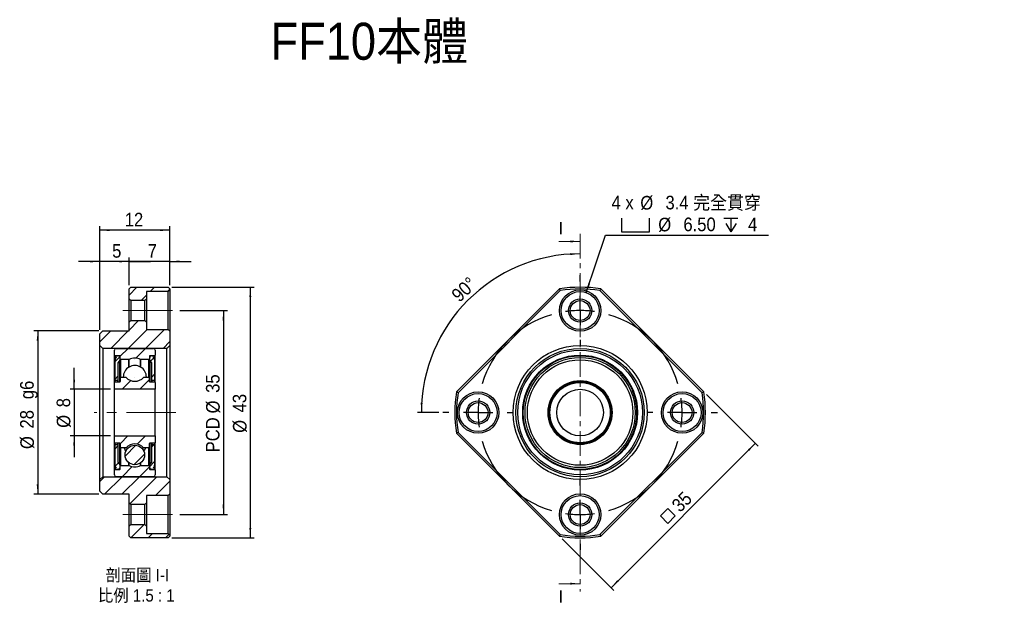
# Model space of a CAD drawing. Header units: millimetres. Extents: x 42 to 211, y 25 to 129.
import ezdxf

# ---------------------------------------------------------------- set-up
doc = ezdxf.new("R2010")
doc.units = ezdxf.units.MM
doc.header["$LTSCALE"] = 0.666667
doc.linetypes.add('CENTER', pattern=[10.16, 6.35, -1.27, 1.27, -1.27])
doc.linetypes.add('CENTERX2', pattern=[20.32, 12.7, -2.54, 2.54, -2.54])
doc.layers.add('FORMAT', color=7, linetype='Continuous')
doc.styles.add('SLDTEXTSTYLE0', font='GOTHIC.TTF', dxfattribs={"width": 0.913, "bigfont": 'bigfont'})
doc.styles.add('SLDTEXTSTYLE1', font='GOTHIC.TTF', dxfattribs={"width": 0.913})
doc.dimstyles.new('SLDDIMSTYLE0', dxfattribs={"dimtxt": 2.333333, "dimasz": 1.666667, "dimexe": 0, "dimexo": 0.0625, "dimgap": 0.583333, "dimtad": 1, "dimdec": 4, "dimlfac": 0.666667, "dimzin": 12, "dimdsep": 46, "dimtxsty": 'SLDTEXTSTYLE1', "dimsah": 1, "dimcen": 0.09, "dimazin": 3, "dimtfac": 1, "dimtofl": 0, "dimtmove": 0, "dimatfit": 3, "dimfxl": 0, "dimfrac": 2, "dimtolj": 1, "dimtzin": 12, "dimarcsym": 0})
doc.dimstyles.new('SLDDIMSTYLE1', dxfattribs={"dimtxt": 2.333333, "dimasz": 1.666667, "dimexe": 0, "dimexo": 0.0625, "dimgap": 0.583333, "dimtad": 1, "dimrnd": 1e-09, "dimzin": 12, "dimdsep": 46, "dimtxsty": 'SLDTEXTSTYLE1', "dimsah": 1, "dimcen": 0.09, "dimadec": 0, "dimazin": 3, "dimtfac": 1, "dimtofl": 0, "dimtmove": 0, "dimatfit": 3, "dimfxl": 0, "dimfrac": 2, "dimtolj": 1, "dimtzin": 12, "dimarcsym": 0})
doc.dimstyles.new('SLDDIMSTYLE2', dxfattribs={"dimtxt": 2.333333, "dimasz": 1.666667, "dimexe": 0, "dimexo": 0.0625, "dimgap": 0.583333, "dimtad": 0, "dimtih": 1, "dimtoh": 1, "dimdec": 1, "dimrnd": 1e-09, "dimzin": 12, "dimdsep": 46, "dimtxsty": 'SLDTEXTSTYLE1', "dimsah": 1, "dimcen": 0, "dimadec": 0, "dimazin": 3, "dimtfac": 1, "dimtofl": 0, "dimtmove": 0, "dimatfit": 3, "dimfxl": 0, "dimfrac": 2, "dimtolj": 1, "dimtzin": 12, "dimarcsym": 0})
doc.dimstyles.new('SLDDIMSTYLE3', dxfattribs={"dimtxt": 2.333333, "dimasz": 1.666667, "dimexe": 0, "dimexo": 0.0625, "dimgap": 0.583333, "dimtad": 1, "dimrnd": 1e-09, "dimzin": 12, "dimdsep": 46, "dimtxsty": 'SLDTEXTSTYLE1', "dimsah": 1, "dimcen": 0.09, "dimadec": 0, "dimazin": 3, "dimtfac": 1, "dimtmove": 0, "dimatfit": 0, "dimfxl": 0, "dimfrac": 2, "dimtolj": 1, "dimtzin": 12, "dimarcsym": 0})

# ---------------------------------------------------------------- blocks, each defined once
blk = doc.blocks.new('_D')
at = {"layer": 'FORMAT', "color": 7}
blk.add_line((113.67, 61.32), (109.99, 61.32), dxfattribs=at)
blk.add_arc((137.89, 61.32), 27.23, 90, 180, dxfattribs=at)
for points in [[(137.89, 88.55), (136.22, 88.67), (136.23, 88.34)], [(110.66, 61.32), (110.87, 62.98), (110.54, 62.99)]]:
    blk.add_solid(points, dxfattribs=at)
at = {"layer": 'FORMAT', "color": 7, "insert": (115.59, 81.84), "char_height": 2.333, "attachment_point": 1, "rotation": 42.9335, "style": 'SLDTEXTSTYLE1'}
blk.add_mtext('90°', dxfattribs=at)
blk = doc.blocks.new('SW_SYMBOL_MOD_BOX')
at = {"layer": 'FORMAT', "color": 0}
for p, q in [((133, 133), (133, 533)), ((133, 533), (533, 533)), ((533, 533), (533, 133)), ((133, 133), (533, 133))]:
    blk.add_line(p, q, dxfattribs=at)
blk = doc.blocks.new('_D_1')
at = {"layer": 'FORMAT', "color": 7}
for p, q in [((159.57, 64.39), (168.41, 55.54)), ((167.94, 56.02), (143.19, 31.27)), ((134.82, 39.64), (143.66, 30.8))]:
    blk.add_line(p, q, dxfattribs=at)
for points in [[(167.94, 56.02), (166.65, 54.96), (166.88, 54.72)], [(143.19, 31.27), (144.49, 32.33), (144.25, 32.56)]]:
    blk.add_solid(points, dxfattribs=at)
at = {"layer": 'FORMAT', "color": 7, "xscale": 0.004470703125, "yscale": 0.004470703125, "zscale": 0.004470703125, "rotation": 45.00000000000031}
blk.add_blockref('SW_SYMBOL_MOD_BOX', (152.94, 41.47), dxfattribs=at)
at = {"layer": 'FORMAT', "color": 7, "insert": (153.39, 45.73), "char_height": 2.333, "attachment_point": 1, "rotation": 45, "style": 'SLDTEXTSTYLE1'}
blk.add_mtext('35', dxfattribs=at)
blk = doc.blocks.new('SW_SYMBOL_HOLE_SPOT')
at = {"layer": 'FORMAT', "color": 0}
for p, q in [((0, 583), (0, 50)), ((1067, 50), (1067, 583)), ((0, 50), (1067, 50))]:
    blk.add_line(p, q, dxfattribs=at)
blk = doc.blocks.new('SW_SYMBOL_HOLE_DEPTH')
at = {"layer": 'FORMAT', "color": 0}
for p, q in [((0, 583), (533, 583)), ((267, 583), (267, 50)), ((67, 370), (267, 50)), ((467, 370), (267, 50))]:
    blk.add_line(p, q, dxfattribs=at)
blk = doc.blocks.new('_D_2')
at = {"layer": 'FORMAT'}
for p, q in [((138.92, 81.9), (142.22, 91.76)), ((142.22, 91.76), (170.22, 91.76))]:
    blk.add_line(p, q, dxfattribs=at)
blk.add_solid([(138.92, 81.9), (139.61, 83.43), (139.29, 83.53)], dxfattribs=at)
at = {"layer": 'FORMAT', "xscale": 0.004470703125, "yscale": 0.004470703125, "zscale": 0.004470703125}
for name, p in [('SW_SYMBOL_HOLE_SPOT', (145, 92.08)), ('SW_SYMBOL_HOLE_DEPTH', (162.57, 92.08))]:
    blk.add_blockref(name, p, dxfattribs=at)
at = {"layer": 'FORMAT', "attachment_point": 1}
for s, insert, char_height, style in [('4 x ', (143.28, 98.51), 2.333, 'SLDTEXTSTYLE1'), ('%%c', (148.22, 98.48), 2.333, 'SLDTEXTSTYLE1'), (' 3.4 \\M+18AAE\\M+19153\\M+18AD1\\M+190FA', (151.74, 98.51), 2.3333, 'SLDTEXTSTYLE0'), ('%%c', (151.3, 94.74), 2.333, 'SLDTEXTSTYLE1'), (' 6.50 ', (154.82, 94.77), 2.333, 'SLDTEXTSTYLE1'), (' 4', (165.91, 94.77), 2.333, 'SLDTEXTSTYLE1')]:
    blk.add_mtext(s, dxfattribs=dict(at, insert=insert, char_height=char_height, style=style))
blk = doc.blocks.new('SW_CENTERMARKSYMBOL_0')
at = {"layer": 'FORMAT', "color": 0}
for p, q in [((0, 5), (0, 6.05)), ((0, 0), (0, 2.5)), ((0, 0), (0, -2.5)), ((0, -5), (0, -6.05)), ((-22.5, -17.5), (-23.55, -17.5)), ((-17.5, -17.5), (-20, -17.5)), ((-17.5, -17.5), (-15, -17.5)), ((-12.5, -17.5), (-11.45, -17.5)), ((12.5, -17.5), (11.45, -17.5)), ((17.5, -17.5), (15, -17.5)), ((17.5, -17.5), (20, -17.5)), ((22.5, -17.5), (23.55, -17.5)), ((0, -30), (0, -28.95)), ((0, -35), (0, -32.5)), ((0, -35), (0, -37.5)), ((0, -40), (0, -41.05))]:
    blk.add_line(p, q, dxfattribs=at)
for start, end in [(90, 98.1851), (81.8149, 90), (106.3702, 163.6298), (16.3702, 73.6298), (171.8149, 180), (0, 8.1851), (180, 188.1851), (351.8149, 0), (196.3702, 253.6298), (286.3702, 343.6298), (261.8149, 270), (270, 278.1851)]:
    blk.add_arc((0, -17.5), 17.5, start, end, dxfattribs=at)
blk = doc.blocks.new('_D_3')
at = {"layer": 'FORMAT', "color": 7}
for p, q in [((69.2, 78.82), (77.37, 78.82)), ((76.7, 78.82), (76.7, 43.82)), ((69.2, 43.82), (77.37, 43.82))]:
    blk.add_line(p, q, dxfattribs=at)
for points in [[(76.7, 78.82), (76.53, 77.15), (76.87, 77.15)], [(76.7, 43.82), (76.87, 45.49), (76.53, 45.49)]]:
    blk.add_solid(points, dxfattribs=at)
at = {"layer": 'FORMAT', "color": 7, "char_height": 2.333, "attachment_point": 1, "rotation": 90, "style": 'SLDTEXTSTYLE1'}
for s, insert in [('35', (73.69, 64.7)), ('%%c', (73.72, 61.18)), ('PCD', (73.69, 54.49))]:
    blk.add_mtext(s, dxfattribs=dict(at, insert=insert))
blk = doc.blocks.new('_D_4')
at = {"layer": 'FORMAT', "color": 7}
for p, q in [((51.08, 65.32), (51.08, 68.99)), ((57.33, 65.32), (50.42, 65.32)), ((51.08, 65.32), (51.08, 57.32)), ((57.33, 57.32), (50.42, 57.32)), ((51.08, 57.32), (51.08, 53.65))]:
    blk.add_line(p, q, dxfattribs=at)
for points in [[(51.08, 65.32), (51.25, 66.99), (50.92, 66.99)], [(51.08, 57.32), (50.92, 55.65), (51.25, 55.65)]]:
    blk.add_solid(points, dxfattribs=at)
at = {"layer": 'FORMAT', "color": 7, "attachment_point": 1, "rotation": 90, "style": 'SLDTEXTSTYLE1'}
for s, insert, char_height in [('8', (48.07, 62.22), 2.33), ('%%c', (48.1, 58.7), 2.333)]:
    blk.add_mtext(s, dxfattribs=dict(at, insert=insert, char_height=char_height))
blk = doc.blocks.new('_D_5')
at = {"layer": 'FORMAT', "color": 7}
for p, q in [((55.5, 75.49), (55.5, 93.28)), ((67.5, 83.19), (67.5, 93.28)), ((67.5, 92.61), (55.5, 92.61))]:
    blk.add_line(p, q, dxfattribs=at)
for points in [[(55.5, 92.61), (57.16, 92.45), (57.16, 92.78)], [(67.5, 92.61), (65.83, 92.78), (65.83, 92.45)]]:
    blk.add_solid(points, dxfattribs=at)
at = {"layer": 'FORMAT', "color": 7, "insert": (59.77, 95.59), "char_height": 2.333, "attachment_point": 1, "style": 'SLDTEXTSTYLE1'}
blk.add_mtext('12', dxfattribs=at)
blk = doc.blocks.new('_D_6')
at = {"layer": 'FORMAT', "color": 7}
for p, q in [((60.5, 83.19), (60.5, 87.9)), ((67.5, 83.19), (67.5, 87.9)), ((60.5, 87.24), (56.83, 87.24)), ((67.5, 87.24), (60.5, 87.24)), ((67.5, 87.24), (71.16, 87.24))]:
    blk.add_line(p, q, dxfattribs=at)
for points in [[(60.5, 87.24), (58.83, 87.4), (58.83, 87.07)], [(67.5, 87.24), (69.16, 87.07), (69.16, 87.4)]]:
    blk.add_solid(points, dxfattribs=at)
at = {"layer": 'FORMAT', "color": 7, "insert": (63.7, 90.22), "char_height": 2.33, "attachment_point": 1, "style": 'SLDTEXTSTYLE1'}
blk.add_mtext('7', dxfattribs=at)
blk = doc.blocks.new('_D_7')
at = {"layer": 'FORMAT', "color": 7}
for p, q in [((55.5, 75.49), (55.5, 87.9)), ((60.5, 83.19), (60.5, 87.9)), ((55.5, 87.24), (51.83, 87.24)), ((60.5, 87.24), (55.5, 87.24)), ((60.5, 87.24), (64.16, 87.24))]:
    blk.add_line(p, q, dxfattribs=at)
for points in [[(55.5, 87.24), (53.83, 87.4), (53.83, 87.07)], [(60.5, 87.24), (62.16, 87.07), (62.16, 87.4)]]:
    blk.add_solid(points, dxfattribs=at)
at = {"layer": 'FORMAT', "color": 7, "insert": (57.6, 90.22), "char_height": 2.33, "attachment_point": 1, "style": 'SLDTEXTSTYLE1'}
blk.add_mtext('5', dxfattribs=at)
blk = doc.blocks.new('_D_8')
at = {"layer": 'FORMAT', "color": 7}
for p, q in [((55.33, 75.32), (44.16, 75.32)), ((44.83, 75.32), (44.83, 47.32)), ((55.33, 47.32), (44.16, 47.32))]:
    blk.add_line(p, q, dxfattribs=at)
for points in [[(44.83, 75.32), (44.66, 73.65), (45, 73.65)], [(44.83, 47.32), (45, 48.99), (44.66, 48.99)]]:
    blk.add_solid(points, dxfattribs=at)
at = {"layer": 'FORMAT', "color": 7, "char_height": 2.333, "attachment_point": 1, "rotation": 90, "style": 'SLDTEXTSTYLE1'}
for s, insert in [('  g6', (41.81, 62.03)), ('28', (41.81, 58.58)), ('%%c', (41.85, 55.06))]:
    blk.add_mtext(s, dxfattribs=dict(at, insert=insert))
blk = doc.blocks.new('_D_9')
at = {"layer": 'FORMAT', "color": 7}
for p, q in [((67.86, 82.82), (81.97, 82.82)), ((81.31, 82.82), (81.31, 39.82)), ((67.86, 39.82), (81.97, 39.82))]:
    blk.add_line(p, q, dxfattribs=at)
for points in [[(81.31, 82.82), (81.14, 81.15), (81.47, 81.15)], [(81.31, 39.82), (81.47, 41.49), (81.14, 41.49)]]:
    blk.add_solid(points, dxfattribs=at)
at = {"layer": 'FORMAT', "color": 7, "char_height": 2.333, "attachment_point": 1, "rotation": 90, "style": 'SLDTEXTSTYLE1'}
for s, insert in [('43', (78.29, 61.35)), ('%%c', (78.33, 57.84))]:
    blk.add_mtext(s, dxfattribs=dict(at, insert=insert))
blk = doc.blocks.new('SW_NOTE_0')
at = {"layer": 'FORMAT', "color": 0, "char_height": 2.1167, "attachment_point": 2, "style": 'SLDTEXTSTYLE0'}
for s, insert in [('\\M+19655\\M+196CA\\M+19AA4 I-I', (5.75, 2.7)), ('\\M+194E4\\M+197E1 1.5 : 1', (5.59, -0.79))]:
    blk.add_mtext(s, dxfattribs=dict(at, insert=insert))

msp = doc.modelspace()

# ---------------------------------------------------------------- hatches: boundary and pattern name
at = {"linetype": 'Continuous', "lineweight": 18}
h = msp.add_hatch(dxfattribs=at)
h.set_pattern_fill('ANSI31', scale=0.66667, style=0)
h.paths.add_polyline_path([(60.49581, 82.51894), (60.49581, 80.81894), (60.79581, 80.51894), (63.19581, 80.51894), (63.49581, 80.81894), (63.49581, 82.06894), (67.19581, 82.06894), (67.49581, 82.36894), (67.49581, 82.51894), (67.19581, 82.81894), (60.79581, 82.81894)], flags=0)
h = msp.add_hatch(dxfattribs=at)
h.set_pattern_fill('ANSI31', scale=0.66667, style=0)
h.paths.add_polyline_path([(60.49581, 75.31894), (55.99581, 75.31894), (55.49581, 74.81894), (55.49581, 72.81894), (55.99581, 72.31894), (66.99581, 72.31894), (67.49581, 72.81894), (67.49581, 75.26894), (67.19581, 75.56894), (63.49581, 75.56894), (63.49581, 76.81894), (63.19581, 77.11894), (60.79581, 77.11894), (60.49581, 76.81894)], flags=0)
h = msp.add_hatch(dxfattribs=at)
h.set_pattern_fill('ANSI31', scale=0.66667, style=0)
edge = h.paths.add_edge_path(flags=0)
edge.add_line((64.69581, 72.31894), (58.29581, 72.31894))
edge.add_arc((58.29581, 72.01894), 0.3, 90, 180)
edge.add_line((57.99581, 72.01894), (57.99581, 71.16894))
edge.add_arc((58.09581, 71.16894), 0.1, 180, 270)
edge.add_line((58.09581, 71.06894), (58.89581, 71.06894))
edge.add_arc((58.89581, 70.96894), 0.1, 0, 90, ccw=False)
edge.add_line((58.99581, 70.96894), (58.99581, 70.49394))
edge.add_arc((59.09581, 70.49394), 0.1, 180, 270)
edge.add_line((59.09581, 70.39394), (60.48884, 70.39394))
edge.add_arc((60.48884, 70.49394), 0.1, 270, 298.888416)
edge.add_arc((61.49581, 68.66894), 1.98438, 61.111584, 118.888416, ccw=False)
edge.add_arc((62.50279, 70.49394), 0.1, 241.111584, 270)
edge.add_line((62.50279, 70.39394), (63.89581, 70.39394))
edge.add_arc((63.89581, 70.49394), 0.1, 270, 360)
edge.add_line((63.99581, 70.49394), (63.99581, 70.96894))
edge.add_arc((64.09581, 70.96894), 0.1, 90, 180, ccw=False)
edge.add_line((64.09581, 71.06894), (64.89581, 71.06894))
edge.add_arc((64.89581, 71.16894), 0.1, 270, 360)
edge.add_line((64.99581, 71.16894), (64.99581, 72.01894))
edge.add_arc((64.69581, 72.01894), 0.3, 0, 90)
h = msp.add_hatch(dxfattribs=at)
h.set_pattern_fill('ANSI31', scale=0.66667, style=0)
edge = h.paths.add_edge_path(flags=0)
edge.add_arc((58.89581, 69.72789), 0.3, 146.2323095, 180, ccw=False)
edge.add_line((58.64643, 69.89463), (58.91146, 70.29103))
edge.add_arc((58.49581, 70.56894), 0.5, 326.2323095, 450)
edge.add_line((58.49581, 71.06894), (58.24581, 71.06894))
edge.add_arc((58.24581, 70.91894), 0.15, 90, 302.5789704)
edge.add_arc((58.59581, 70.37122), 0.5, 122.5789704, 180)
edge.add_line((58.09581, 70.37122), (58.09581, 66.80394))
edge.add_line((58.09581, 66.80394), (58.59581, 66.80394))
edge.add_line((58.59581, 66.80394), (58.59581, 69.72789))
h = msp.add_hatch(dxfattribs=at)
h.set_pattern_fill('ANSI31', scale=0.66667, style=0)
edge = h.paths.add_edge_path(flags=0)
edge.add_arc((64.09581, 69.72789), 0.3, 0, 33.7676905, ccw=False)
edge.add_line((64.39581, 69.72789), (64.39581, 66.80394))
edge.add_line((64.39581, 66.80394), (64.89581, 66.80394))
edge.add_line((64.89581, 66.80394), (64.89581, 70.37122))
edge.add_arc((64.39581, 70.37122), 0.5, 0, 57.4210296)
edge.add_arc((64.74581, 70.91894), 0.15, 237.4210296, 450)
edge.add_line((64.74581, 71.06894), (64.49581, 71.06894))
edge.add_arc((64.49581, 70.56894), 0.5, 90, 213.7676905)
edge.add_line((64.08017, 70.29103), (64.3452, 69.89463))
h = msp.add_hatch(dxfattribs=at)
h.set_pattern_fill('ANSI31', scale=0.66667, style=0)
edge = h.paths.add_edge_path(flags=0)
edge.add_line((57.99581, 66.49394), (57.99581, 65.31894))
edge.add_line((57.99581, 65.31894), (64.99581, 65.31894))
edge.add_line((64.99581, 65.31894), (64.99581, 66.49394))
edge.add_arc((64.89581, 66.49394), 0.1, 0, 90)
edge.add_line((64.89581, 66.59394), (64.04581, 66.59394))
edge.add_arc((64.04581, 66.69394), 0.1, 180, 270, ccw=False)
edge.add_line((63.94581, 66.69394), (63.94581, 67.29394))
edge.add_arc((63.84581, 67.29394), 0.1, 0, 90)
edge.add_line((63.84581, 67.39394), (63.06234, 67.39394))
edge.add_arc((63.06234, 67.29394), 0.1, 90, 138.7252775)
edge.add_arc((61.49581, 68.66894), 1.98438, 221.2747225, 318.7252775, ccw=False)
edge.add_arc((59.92929, 67.29394), 0.1, 41.2747225, 90)
edge.add_line((59.92929, 67.39394), (59.14581, 67.39394))
edge.add_arc((59.14581, 67.29394), 0.1, 90, 180)
edge.add_line((59.04581, 67.29394), (59.04581, 66.69394))
edge.add_arc((58.94581, 66.69394), 0.1, 270, 360, ccw=False)
edge.add_line((58.94581, 66.59394), (58.09581, 66.59394))
edge.add_arc((58.09581, 66.49394), 0.1, 90, 180)
h = msp.add_hatch(dxfattribs=at)
h.set_pattern_fill('ANSI31', scale=0.66667, style=0)
edge = h.paths.add_edge_path(flags=0)
edge.add_line((57.99581, 57.31894), (57.99581, 56.14394))
edge.add_arc((58.09581, 56.14394), 0.1, 180, 270)
edge.add_line((58.09581, 56.04394), (58.94581, 56.04394))
edge.add_arc((58.94581, 55.94394), 0.1, 0, 90, ccw=False)
edge.add_line((59.04581, 55.94394), (59.04581, 55.34394))
edge.add_arc((59.14581, 55.34394), 0.1, 180, 270)
edge.add_line((59.14581, 55.24394), (59.92929, 55.24394))
edge.add_arc((59.92929, 55.34394), 0.1, 270, 318.7252775)
edge.add_arc((61.49581, 53.96894), 1.98438, 41.2747225, 138.7252775, ccw=False)
edge.add_arc((63.06234, 55.34394), 0.1, 221.2747225, 270)
edge.add_line((63.06234, 55.24394), (63.84581, 55.24394))
edge.add_arc((63.84581, 55.34394), 0.1, 270, 360)
edge.add_line((63.94581, 55.34394), (63.94581, 55.94394))
edge.add_arc((64.04581, 55.94394), 0.1, 90, 180, ccw=False)
edge.add_line((64.04581, 56.04394), (64.89581, 56.04394))
edge.add_arc((64.89581, 56.14394), 0.1, 270, 360)
edge.add_line((64.99581, 56.14394), (64.99581, 57.31894))
edge.add_line((64.99581, 57.31894), (57.99581, 57.31894))
h = msp.add_hatch(dxfattribs=at)
h.set_pattern_fill('ANSI31', scale=0.66667, style=0)
edge = h.paths.add_edge_path(flags=0)
edge.add_arc((58.89581, 52.91), 0.3, 180, 213.7676905, ccw=False)
edge.add_line((58.59581, 52.91), (58.59581, 55.83394))
edge.add_line((58.59581, 55.83394), (58.09581, 55.83394))
edge.add_line((58.09581, 55.83394), (58.09581, 52.26666))
edge.add_arc((58.59581, 52.26666), 0.5, 180, 237.4210296)
edge.add_arc((58.24581, 51.71894), 0.15, 57.4210296, 270)
edge.add_line((58.24581, 51.56894), (58.49581, 51.56894))
edge.add_arc((58.49581, 52.06894), 0.5, 270, 393.7676905)
edge.add_line((58.91146, 52.34685), (58.64643, 52.74325))
h = msp.add_hatch(dxfattribs=at)
h.set_pattern_fill('ANSI31', scale=0.66667, style=0)
edge = h.paths.add_edge_path(flags=0)
edge.add_arc((64.09581, 52.91), 0.3, -33.7676905, 0, ccw=False)
edge.add_line((64.3452, 52.74325), (64.08017, 52.34685))
edge.add_arc((64.49581, 52.06894), 0.5, 146.2323095, 270)
edge.add_line((64.49581, 51.56894), (64.74581, 51.56894))
edge.add_arc((64.74581, 51.71894), 0.15, 270, 482.5789704)
edge.add_arc((64.39581, 52.26666), 0.5, 302.5789704, 360)
edge.add_line((64.89581, 52.26666), (64.89581, 55.83394))
edge.add_line((64.89581, 55.83394), (64.39581, 55.83394))
edge.add_line((64.39581, 55.83394), (64.39581, 52.91))
h = msp.add_hatch(dxfattribs=at)
h.set_pattern_fill('ANSI31', scale=0.66667, style=0)
edge = h.paths.add_edge_path(flags=0)
edge.add_arc((61.49581, 54.04752), 1.66999, 0, 360)
h = msp.add_hatch(dxfattribs=at)
h.set_pattern_fill('ANSI31', scale=0.66667, style=0)
edge = h.paths.add_edge_path(flags=0)
edge.add_line((57.99581, 51.46894), (57.99581, 50.61894))
edge.add_arc((58.29581, 50.61894), 0.3, 180, 270)
edge.add_line((58.29581, 50.31894), (64.69581, 50.31894))
edge.add_arc((64.69581, 50.61894), 0.3, 270, 360)
edge.add_line((64.99581, 50.61894), (64.99581, 51.46894))
edge.add_arc((64.89581, 51.46894), 0.1, 0, 90)
edge.add_line((64.89581, 51.56894), (64.09581, 51.56894))
edge.add_arc((64.09581, 51.66894), 0.1, 180, 270, ccw=False)
edge.add_line((63.99581, 51.66894), (63.99581, 52.14394))
edge.add_arc((63.89581, 52.14394), 0.1, 360, 450)
edge.add_line((63.89581, 52.24394), (62.50279, 52.24394))
edge.add_arc((62.50279, 52.14394), 0.1, 90, 118.888416)
edge.add_arc((61.49581, 53.96894), 1.98438, 241.111584, 298.888416, ccw=False)
edge.add_arc((60.48884, 52.14394), 0.1, 61.111584, 90)
edge.add_line((60.48884, 52.24394), (59.09581, 52.24394))
edge.add_arc((59.09581, 52.14394), 0.1, 90, 180)
edge.add_line((58.99581, 52.14394), (58.99581, 51.66894))
edge.add_arc((58.89581, 51.66894), 0.1, -90, 0, ccw=False)
edge.add_line((58.89581, 51.56894), (58.09581, 51.56894))
edge.add_arc((58.09581, 51.46894), 0.1, 90, 180)
h = msp.add_hatch(dxfattribs=at)
h.set_pattern_fill('ANSI31', scale=0.66667, style=0)
h.paths.add_polyline_path([(55.99581, 47.31894), (60.49581, 47.31894), (60.49581, 45.81894), (60.79581, 45.51894), (63.19581, 45.51894), (63.49581, 45.81894), (63.49581, 47.06894), (67.19581, 47.06894), (67.49581, 47.36894), (67.49581, 49.81894), (66.99581, 50.31894), (55.99581, 50.31894), (55.49581, 49.81894), (55.49581, 47.81894)], flags=0)
h = msp.add_hatch(dxfattribs=at)
h.set_pattern_fill('ANSI31', scale=0.66667, style=0)
h.paths.add_polyline_path([(60.49581, 41.81894), (60.49581, 40.11894), (60.79581, 39.81894), (67.19581, 39.81894), (67.49581, 40.11894), (67.49581, 40.26894), (67.19581, 40.56894), (63.49581, 40.56894), (63.49581, 41.81894), (63.19581, 42.11894), (60.79581, 42.11894)], flags=0)

# ---------------------------------------------------------------- linework, layer by layer
at = {"color": 7, "linetype": 'CENTER', "lineweight": 18}
msp.add_line((137.8897, 92.00738), (137.8897, 30.63051), dxfattribs=at)
at = {"color": 7, "linetype": 'Continuous', "lineweight": 18}
for p, q in [((134.22303, 90.67404), (137.8897, 90.67404)), ((134.22303, 31.96384), (137.8897, 31.96384))]:
    msp.add_line(p, q, dxfattribs=at)
at = {"color": 7, "linetype": 'Continuous', "lineweight": 25}
for p, q in [((60.79581, 82.81894), (60.49581, 82.51894)), ((60.79581, 82.81894), (67.19581, 82.81894)), ((67.49581, 82.51894), (67.19581, 82.81894)), ((60.49581, 80.81894), (60.49581, 82.51894)), ((67.19581, 82.06894), (63.49581, 82.06894)), ((63.49581, 82.06894), (63.49581, 80.81894)), ((67.19581, 82.06894), (67.49581, 82.36894)), ((67.19581, 75.56894), (67.19581, 82.06894)), ((67.49581, 82.51894), (67.49581, 82.36894)), ((67.49581, 82.36894), (67.49581, 75.26894)), ((116.68357, 64.86155), (134.34709, 82.52507)), ((134.49102, 82.24474), (116.9639, 64.71762)), ((158.8155, 64.71762), (141.28837, 82.24474)), ((141.43231, 82.52507), (159.09583, 64.86155)), ((60.49581, 80.81894), (60.79581, 80.51894)), ((60.49581, 76.81894), (60.49581, 80.81894)), ((60.79581, 80.51894), (60.79581, 77.11894)), ((63.19581, 80.51894), (60.79581, 80.51894)), ((63.19581, 80.51894), (63.49581, 80.81894)), ((63.19581, 77.11894), (63.19581, 80.51894)), ((63.49581, 80.81894), (63.49581, 76.81894)), ((60.79581, 77.11894), (60.49581, 76.81894)), ((60.49581, 75.31894), (60.49581, 76.81894)), ((60.79581, 77.11894), (63.19581, 77.11894)), ((63.49581, 76.81894), (63.19581, 77.11894)), ((63.49581, 76.81894), (63.49581, 75.56894)), ((55.99581, 75.31894), (55.49581, 74.81894)), ((55.49581, 72.81894), (55.49581, 74.81894)), ((55.99581, 75.31894), (60.49581, 75.31894)), ((63.49581, 75.56894), (67.19581, 75.56894)), ((67.49581, 75.26894), (67.19581, 75.56894)), ((67.49581, 75.26894), (67.49581, 72.81894)), ((55.49581, 72.81894), (55.99581, 72.31894)), ((55.49581, 49.81894), (55.49581, 72.81894)), ((66.99581, 72.31894), (67.49581, 72.81894)), ((67.49581, 72.81894), (67.49581, 49.81894)), ((55.99581, 72.31894), (55.99581, 50.31894)), ((66.99581, 72.31894), (55.99581, 72.31894)), ((57.99581, 71.16894), (57.99581, 72.01894)), ((57.99581, 66.49394), (57.99581, 71.16894)), ((58.89581, 71.06894), (58.09581, 71.06894)), ((58.24581, 71.06894), (58.49581, 71.06894)), ((58.29581, 72.31894), (64.69581, 72.31894)), ((58.99581, 70.49394), (58.99581, 70.96894)), ((63.99581, 70.96894), (63.99581, 70.49394)), ((64.89581, 71.06894), (64.09581, 71.06894)), ((64.49581, 71.06894), (64.74581, 71.06894)), ((64.99581, 72.01894), (64.99581, 71.16894)), ((64.99581, 66.49394), (64.99581, 71.16894)), ((66.99581, 50.31894), (66.99581, 72.31894)), ((58.09581, 70.91894), (58.09581, 70.37122)), ((58.09581, 66.80394), (58.09581, 70.37122)), ((58.59581, 69.72789), (58.59581, 66.80394)), ((58.91146, 70.29103), (58.64643, 69.89463)), ((58.99581, 66.60734), (58.99581, 70.49394)), ((60.48884, 70.39394), (59.09581, 70.39394)), ((63.89581, 70.39394), (62.50279, 70.39394)), ((63.99581, 66.60734), (63.99581, 70.49394)), ((64.3452, 69.89463), (64.08017, 70.29103)), ((64.39581, 66.80394), (64.39581, 69.72789)), ((64.89581, 70.37122), (64.89581, 70.91894)), ((64.89581, 70.37122), (64.89581, 66.80394)), ((57.99581, 65.31894), (57.99581, 66.49394)), ((58.59581, 66.80394), (58.09581, 66.80394)), ((58.09581, 66.59394), (58.09581, 66.80394)), ((58.09581, 66.59394), (58.94581, 66.59394)), ((58.59581, 66.59394), (58.59581, 66.80394)), ((59.04581, 66.69394), (59.04581, 67.29394)), ((59.14581, 67.39394), (59.92929, 67.39394)), ((63.06234, 67.39394), (63.84581, 67.39394)), ((63.94581, 67.29394), (63.94581, 66.69394)), ((64.04581, 66.59394), (64.89581, 66.59394)), ((64.89581, 66.80394), (64.39581, 66.80394)), ((64.39581, 66.80394), (64.39581, 66.59394)), ((64.89581, 66.80394), (64.89581, 66.59394)), ((64.99581, 66.49394), (64.99581, 65.31894)), ((64.99581, 65.31894), (57.99581, 65.31894)), ((57.99581, 57.31894), (57.99581, 65.31894)), ((64.99581, 57.31894), (64.99581, 65.31894)), ((147.11525, 64.47357), (146.89415, 65.05823)), ((134.34709, 40.11281), (116.68357, 57.77633)), ((116.9639, 57.92027), (134.49102, 40.39314)), ((141.28837, 40.39314), (158.8155, 57.92027)), ((159.09583, 57.77633), (141.43231, 40.11281)), ((57.99581, 57.31894), (64.99581, 57.31894)), ((57.99581, 56.14394), (57.99581, 57.31894)), ((57.99581, 51.46894), (57.99581, 56.14394)), ((58.09581, 55.83394), (58.09581, 56.04394)), ((58.94581, 56.04394), (58.09581, 56.04394)), ((58.09581, 55.83394), (58.59581, 55.83394)), ((58.09581, 52.26666), (58.09581, 55.83394)), ((58.59581, 55.83394), (58.59581, 56.04394)), ((58.59581, 55.83394), (58.59581, 52.91)), ((58.99581, 52.14394), (58.99581, 56.03054)), ((59.04581, 55.34394), (59.04581, 55.94394)), ((63.94581, 55.94394), (63.94581, 55.34394)), ((63.99581, 52.14394), (63.99581, 56.03054)), ((64.89581, 56.04394), (64.04581, 56.04394)), ((64.39581, 56.04394), (64.39581, 55.83394)), ((64.39581, 55.83394), (64.89581, 55.83394)), ((64.39581, 52.91), (64.39581, 55.83394)), ((64.89581, 56.04394), (64.89581, 55.83394)), ((64.89581, 55.83394), (64.89581, 52.26666)), ((64.99581, 57.31894), (64.99581, 56.14394)), ((64.99581, 51.46894), (64.99581, 56.14394)), ((59.92929, 55.24394), (59.14581, 55.24394)), ((63.03517, 54.69502), (63.19975, 54.93024)), ((63.84581, 55.24394), (63.06234, 55.24394)), ((58.64643, 52.74325), (58.91146, 52.34685)), ((64.08017, 52.34685), (64.3452, 52.74325)), ((57.99581, 50.61894), (57.99581, 51.46894)), ((58.09581, 52.26666), (58.09581, 51.71894)), ((58.09581, 51.56894), (58.89581, 51.56894)), ((58.49581, 51.56894), (58.24581, 51.56894)), ((58.99581, 51.66894), (58.99581, 52.14394)), ((59.09581, 52.24394), (60.48884, 52.24394)), ((62.50279, 52.24394), (63.89581, 52.24394)), ((63.99581, 52.14394), (63.99581, 51.66894)), ((64.09581, 51.56894), (64.89581, 51.56894)), ((64.74581, 51.56894), (64.49581, 51.56894)), ((64.89581, 51.71894), (64.89581, 52.26666)), ((64.99581, 51.46894), (64.99581, 50.61894)), ((55.99581, 50.31894), (55.49581, 49.81894)), ((55.49581, 47.81894), (55.49581, 49.81894)), ((55.99581, 50.31894), (66.99581, 50.31894)), ((64.69581, 50.31894), (58.29581, 50.31894)), ((67.49581, 49.81894), (66.99581, 50.31894)), ((67.49581, 49.81894), (67.49581, 47.36894)), ((55.49581, 47.81894), (55.99581, 47.31894)), ((60.49581, 47.31894), (55.99581, 47.31894)), ((60.49581, 45.81894), (60.49581, 47.31894)), ((67.19581, 47.06894), (67.49581, 47.36894)), ((67.49581, 47.36894), (67.49581, 40.26894)), ((60.49581, 45.81894), (60.79581, 45.51894)), ((60.49581, 41.81894), (60.49581, 45.81894)), ((63.19581, 45.51894), (63.49581, 45.81894)), ((67.19581, 47.06894), (63.49581, 47.06894)), ((63.49581, 47.06894), (63.49581, 45.81894)), ((63.49581, 45.81894), (63.49581, 41.81894)), ((67.19581, 40.56894), (67.19581, 47.06894)), ((63.19581, 45.51894), (60.79581, 45.51894)), ((60.79581, 45.51894), (60.79581, 42.11894)), ((63.19581, 42.11894), (63.19581, 45.51894)), ((60.79581, 42.11894), (60.49581, 41.81894)), ((60.49581, 40.11894), (60.49581, 41.81894)), ((60.79581, 42.11894), (63.19581, 42.11894)), ((63.49581, 41.81894), (63.19581, 42.11894)), ((63.49581, 41.81894), (63.49581, 40.56894)), ((63.49581, 40.56894), (67.19581, 40.56894)), ((67.49581, 40.26894), (67.19581, 40.56894)), ((60.49581, 40.11894), (60.79581, 39.81894)), ((67.19581, 39.81894), (60.79581, 39.81894)), ((67.19581, 39.81894), (67.49581, 40.11894)), ((67.49581, 40.26894), (67.49581, 40.11894))]:
    msp.add_line(p, q, dxfattribs=at)
at = {"color": 8, "linetype": 'Continuous', "lineweight": 25}
for p, q in [((58.09581, 70.91894), (58.09581, 71.06894)), ((58.89581, 70.86894), (58.89581, 71.06894)), ((64.09581, 70.86894), (64.09581, 71.06894)), ((64.89581, 70.91894), (64.89581, 71.06894)), ((58.64643, 66.59394), (58.64643, 69.89463)), ((58.91146, 66.59394), (58.91146, 70.29103)), ((59.09581, 67.38054), (59.09581, 70.39394)), ((60.48884, 69.11511), (60.48884, 70.39394)), ((60.53715, 69.14265), (60.53715, 70.40638)), ((62.45448, 69.14265), (62.45448, 70.40638)), ((62.50279, 69.11511), (62.50279, 70.39394)), ((63.89581, 67.38054), (63.89581, 70.39394)), ((64.08017, 70.29103), (64.08017, 66.59394)), ((64.3452, 69.89463), (64.3452, 66.59394)), ((58.64643, 52.74325), (58.64643, 56.04394)), ((58.91146, 52.34685), (58.91146, 56.04394)), ((64.08017, 56.04394), (64.08017, 52.34685)), ((64.3452, 56.04394), (64.3452, 52.74325)), ((59.09581, 52.24394), (59.09581, 55.25734)), ((63.89581, 52.24394), (63.89581, 55.25734)), ((60.48884, 52.24394), (60.48884, 52.71527)), ((60.53715, 52.2315), (60.53715, 52.68009)), ((62.45448, 52.2315), (62.45448, 52.68009)), ((62.50279, 52.24394), (62.50279, 52.71527)), ((58.09581, 51.56894), (58.09581, 51.71894)), ((58.89581, 51.56894), (58.89581, 51.76894)), ((64.09581, 51.56894), (64.09581, 51.76894)), ((64.89581, 51.56894), (64.89581, 51.71894))]:
    msp.add_line(p, q, dxfattribs=at)
at = {"color": 7, "linetype": 'Continuous', "lineweight": 25, "flags": 128}
msp.add_lwpolyline([(63.19975, 54.93024), (63.33503, 55.20226), (63.35136, 55.24394)], dxfattribs=at)
at = {"color": 7, "linetype": 'Continuous', "lineweight": 25}
for centre, radius in [((137.8897, 78.81894), 3.55), ((137.8897, 78.81894), 3.25), ((137.8897, 78.81894), 2), ((137.8897, 78.81894), 1.7), ((137.8897, 61.31894), 11.5), ((137.8897, 61.31894), 11), ((137.8897, 61.31894), 10.7), ((137.8897, 61.31894), 9.85), ((137.8897, 61.31894), 9.75), ((137.8897, 61.31894), 9.45), ((137.8897, 61.31894), 9.05228), ((137.8897, 61.31894), 5.485), ((137.8897, 61.31894), 5.375), ((137.8897, 61.31894), 5.275), ((137.8897, 61.31894), 5.175), ((120.3897, 61.31894), 3.55), ((120.3897, 61.31894), 3.25), ((137.8897, 61.31894), 4), ((155.3897, 61.31894), 3.55), ((155.3897, 61.31894), 3.25), ((120.3897, 61.31894), 2), ((120.3897, 61.31894), 1.7), ((155.3897, 61.31894), 2), ((155.3897, 61.31894), 1.7), ((61.49581, 54.04752), 1.66999), ((137.8897, 43.81894), 3.55), ((137.8897, 43.81894), 3.25), ((137.8897, 43.81894), 2), ((137.8897, 43.81894), 1.7)]:
    msp.add_circle(centre, radius, dxfattribs=at)
for centre, radius, start, end in [((137.8897, 61.31894), 21.5, 80.5159838, 99.4840162), ((137.8897, 61.31894), 21.2, 80.7748258, 99.2251742), ((58.29581, 72.01894), 0.3, 90, 180), ((58.09581, 71.16894), 0.1, 180, 270), ((58.24581, 70.91894), 0.15, 90, 302.5789704), ((58.49581, 70.56894), 0.5, 326.2323095, 90), ((58.89581, 70.96894), 0.1, 0, 90), ((64.49581, 70.56894), 0.5, 90, 213.7676905), ((64.09581, 70.96894), 0.1, 90, 180), ((64.74581, 70.91894), 0.15, 237.4210296, 90), ((64.69581, 72.01894), 0.3, 0, 90), ((64.89581, 71.16894), 0.1, 270, 0), ((58.59581, 70.37122), 0.5, 122.5789704, 180), ((58.89581, 69.72789), 0.3, 146.2323095, 180), ((59.09581, 70.49394), 0.1, 180, 270), ((61.49581, 67.40521), 1.98438, 359.6746042, 180.3253958), ((60.48884, 70.49394), 0.1, 270, 298.888416), ((61.49581, 68.66894), 1.98438, 61.111584, 118.888416), ((62.50279, 70.49394), 0.1, 241.111584, 270), ((63.89581, 70.49394), 0.1, 270, 0), ((64.09581, 69.72789), 0.3, 360, 33.7676905), ((64.39581, 70.37122), 0.5, 0, 57.4210296), ((58.09581, 66.49394), 0.1, 90, 180), ((58.94581, 66.69394), 0.1, 270, 0), ((59.14581, 67.29394), 0.1, 90, 180), ((59.92929, 67.29394), 0.1, 41.2747225, 90), ((61.49581, 68.66894), 1.98438, 221.2747225, 318.7252775), ((63.06234, 67.29394), 0.1, 90, 138.7252775), ((63.84581, 67.29394), 0.1, 0, 90), ((64.04581, 66.69394), 0.1, 180, 270), ((64.89581, 66.49394), 0.1, 0, 90), ((137.8897, 61.31894), 21.5, 170.5159838, 189.4840162), ((137.8897, 61.31894), 21.2, 170.7748258, 189.2251742), ((137.8897, 61.31894), 9.75, 315, 18.8778611), ((137.8897, 61.31894), 21.2, 350.7748258, 9.2251742), ((137.8897, 61.31894), 21.5, 350.5159838, 9.4840162), ((58.09581, 56.14394), 0.1, 180, 270), ((58.94581, 55.94394), 0.1, 0, 90), ((61.49581, 53.96894), 1.98438, 41.2747225, 138.7252775), ((64.04581, 55.94394), 0.1, 90, 180), ((64.89581, 56.14394), 0.1, 270, 0), ((59.14581, 55.34394), 0.1, 180, 270), ((61.49581, 55.94727), 1.98438, 200.7588585, 219.1280366), ((59.92929, 55.34394), 0.1, 270, 318.7252775), ((63.06234, 55.34394), 0.1, 221.2747225, 270), ((63.84581, 55.34394), 0.1, 270, 0), ((58.89581, 52.91), 0.3, 180, 213.7676905), ((64.09581, 52.91), 0.3, 326.2323095, 0), ((58.09581, 51.46894), 0.1, 90, 180), ((58.59581, 52.26666), 0.5, 180, 237.4210296), ((58.24581, 51.71894), 0.15, 57.4210296, 270), ((58.49581, 52.06894), 0.5, 270, 33.7676905), ((58.89581, 51.66894), 0.1, 270, 0), ((59.09581, 52.14394), 0.1, 90, 180), ((60.48884, 52.14394), 0.1, 61.111584, 90), ((61.49581, 53.96894), 1.98438, 241.111584, 298.888416), ((62.50279, 52.14394), 0.1, 90, 118.888416), ((63.89581, 52.14394), 0.1, 0, 90), ((64.49581, 52.06894), 0.5, 146.2323095, 270), ((64.09581, 51.66894), 0.1, 180, 270), ((64.39581, 52.26666), 0.5, 302.5789704, 0), ((64.74581, 51.71894), 0.15, 270, 122.5789704), ((64.89581, 51.46894), 0.1, 0, 90), ((58.29581, 50.61894), 0.3, 180, 270), ((64.69581, 50.61894), 0.3, 270, 0), ((137.8897, 61.31894), 21.5, 260.5159838, 279.4840162), ((137.8897, 61.31894), 21.2, 260.7748258, 279.2251742)]:
    msp.add_arc(centre, radius, start, end, dxfattribs=at)
for points in [[(134.49102, 82.24474), (134.44314, 82.33825), (134.39517, 82.4317), (134.34709, 82.52507)], [(141.43231, 82.52507), (141.38423, 82.4317), (141.33625, 82.33825), (141.28837, 82.24474)], [(116.9639, 64.71762), (116.87039, 64.7655), (116.77694, 64.81347), (116.68357, 64.86155)], [(158.8155, 64.71762), (158.90901, 64.7655), (159.00245, 64.81347), (159.09583, 64.86155)], [(116.9639, 57.92027), (116.87039, 57.87239), (116.77694, 57.82441), (116.68357, 57.77633)], [(158.8155, 57.92027), (158.90901, 57.87239), (159.00245, 57.82441), (159.09583, 57.77633)], [(134.49102, 40.39314), (134.44314, 40.29963), (134.39517, 40.20619), (134.34709, 40.11281)], [(141.28837, 40.39314), (141.33625, 40.29963), (141.38423, 40.20619), (141.43231, 40.11281)]]:
    msp.add_open_spline(points, degree=3, dxfattribs=at)
at = {"color": 7, "linetype": 'Continuous', "lineweight": 18}
for points in [[(137.8897, 90.67404), (136.22303, 90.84071), (136.22303, 90.50738)], [(137.8897, 31.96384), (136.22303, 32.13051), (136.22303, 31.79717)]]:
    msp.add_solid(points, dxfattribs=at)
at = {"layer": 'FORMAT', "color": 7, "linetype": 'CENTERX2', "lineweight": 18}
for p, q in [((59.46248, 78.81894), (68.52915, 78.81894)), ((68.52915, 61.31894), (54.50324, 61.31894)), ((59.46248, 43.81894), (68.52915, 43.81894))]:
    msp.add_line(p, q, dxfattribs=at)

# ---------------------------------------------------------------- block references
at = {"layer": 'FORMAT', "color": 7}
msp.add_blockref('SW_CENTERMARKSYMBOL_0', (137.8897, 78.81894), dxfattribs=at)
at = {"layer": 'FORMAT'}
msp.add_blockref('SW_NOTE_0', (56.16085, 31.8028), dxfattribs=at)

# ---------------------------------------------------------------- texts
at = {"color": 7, "linetype": 'Continuous', "char_height": 2.11667, "attachment_point": 1, "style": 'SLDTEXTSTYLE1'}
for insert in [(134.22303, 94.03567), (134.22303, 30.84442)]:
    msp.add_mtext('I', dxfattribs=dict(at, insert=insert))
at = {"layer": 'FORMAT', "color": 7, "insert": (84.77978, 128.18958), "char_height": 6.35, "attachment_point": 1, "style": 'SLDTEXTSTYLE0'}
msp.add_mtext('FF10\\M+1967B\\M+1E993', dxfattribs=at)

# ---------------------------------------------------------------- dimensions: what is measured, and where the dimension line sits
at = {"layer": 'FORMAT'}
dim = msp.add_diameter_dim_2p(p1=(136.85852, 75.73687), p2=(138.92088, 81.90101), text='4 x <> 完全貫穿\\P{\\fGDT;v}%%c 6.50 {\\fGDT;x} 4\\P', dimstyle='SLDDIMSTYLE2', dxfattribs=at)
dim.commit()
dim.dimension.update_dxf_attribs({"geometry": '_D_2', "text_midpoint": (156.74692, 95.4976), "dimtype": 163})
at = {"layer": 'FORMAT', "color": 7}
for base, p1, p2, picture, middle in [((55.49581, 92.61307), (67.49581, 82.51894), (55.49581, 74.81894), '_D_5', (61.49581, 92.61307)), ((55.49581, 87.23551), (60.49581, 82.51894), (55.49581, 74.81894), '_D_7', (58.4644, 87.23551)), ((60.49581, 87.23551), (67.49581, 82.51894), (60.49581, 82.51894), '_D_6', (64.5581, 87.23551))]:
    dim = msp.add_linear_dim(base=base, p1=p1, p2=p2, angle=0, dimstyle='SLDDIMSTYLE3', dxfattribs=at)
    dim.commit()
    dim.dimension.update_dxf_attribs({"geometry": picture, "text_midpoint": middle, "dimtype": 160})
dim = msp.add_angular_dim_2l(base=(118.63248, 80.57616), line1=((137.8897, 92.00738), (137.8897, 30.63051)), line2=((114.3397, 61.31894), (126.4397, 61.31894)), dimstyle='SLDDIMSTYLE0', dxfattribs=at)
dim.commit()
dim.dimension.update_dxf_attribs({"geometry": '_D', "text_midpoint": (119.33941, 81.25804), "dimtype": 162})
for base, p1, p2, angle, text, dimstyle, picture, middle in [((81.30594, 39.81894), (67.19581, 82.81894), (67.19581, 39.81894), 90, '%%c<>', 'SLDDIMSTYLE1', '_D_9', (81.30594, 61.31894)), ((76.7015, 43.81894), (68.52915, 78.81894), (68.52915, 43.81894), 90, 'PCD%%c<>', 'SLDDIMSTYLE1', '_D_3', (76.7015, 61.31894)), ((44.82915, 47.31894), (55.99581, 75.31894), (55.99581, 47.31894), 90, '%%c<>  g6', 'SLDDIMSTYLE1', '_D_8', (44.82915, 61.31894)), ((51.08392, 57.31894), (57.99581, 65.31894), (57.99581, 57.31894), 90, '%%c<>', 'SLDDIMSTYLE3', '_D_4', (51.08392, 61.31894)), ((143.19277, 31.26713), (159.09583, 64.86155), (134.34709, 40.11281), 45, '{\\fGDT;o}<>', 'SLDDIMSTYLE1', '_D_1', (155.56714, 43.6415))]:
    dim = msp.add_linear_dim(base=base, p1=p1, p2=p2, angle=angle, text=text, dimstyle=dimstyle, dxfattribs=at)
    dim.commit()
    dim.dimension.update_dxf_attribs({"geometry": picture, "text_midpoint": middle, "dimtype": 160})

doc.saveas('drawing.dxf')
